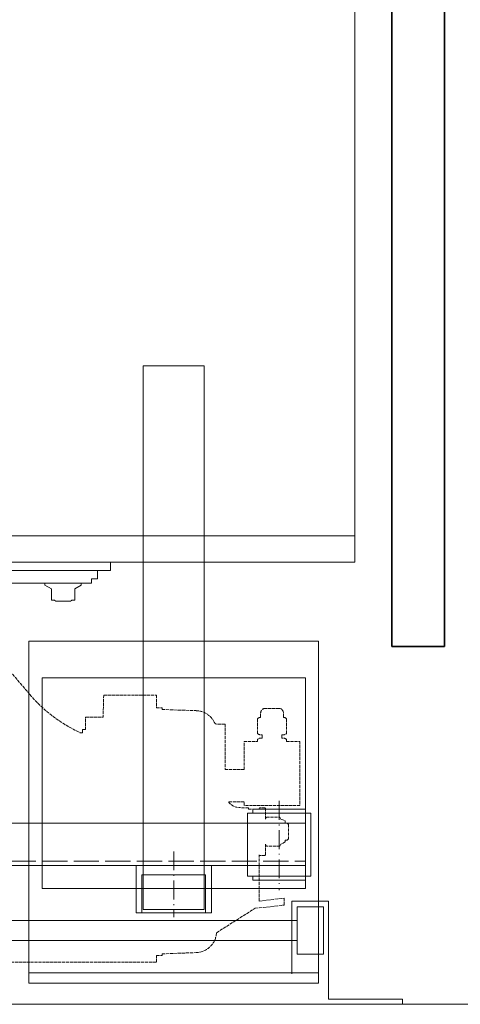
# Model space of a CAD drawing. Header units: millimetres. Extents: x 213386 to 506888, y 183055 to 450952.
# Tile 203 of 256: x 389453 to 389872, y 293207 to 294142. Entities that reach past the tile are written whole.
import ezdxf

# ---------------------------------------------------------------- set-up
doc = ezdxf.new("R2010")
doc.units = ezdxf.units.MM
doc.linetypes.add('ACAD_ISO02W100', pattern=[15, 12, -3])
doc.linetypes.add('ACAD_ISO10W100', pattern=[18.5, 12, -3, 0.5, -3])
for name, color, linetype, lineweight in [('CONT_25', 255, 'Continuous', 0), ('DASH_25', 255, 'ACAD_ISO02W100', 0), ('DASHD_25', 255, 'ACAD_ISO10W100', 0), ('NOVA', 255, 'Continuous', 0), ('NOVÁ TENKÁ', 255, 'Continuous', 0), ('ŽB', 255, 'Continuous', 0)]:
    doc.layers.add(name, color=color, linetype=linetype, lineweight=lineweight)

# ---------------------------------------------------------------- blocks, each defined once
blk = doc.blocks.new('T-0001231216_TravellingCableSupport_769652_0')
at = {"layer": 'CONT_25', "ltscale": 15}
for p, q in [((-4, 110), (-4, -110)), ((-4, 110), (0, 110)), ((0, 110), (0, -110)), ((-4, 75), (-180, 75)), ((-180, 75), (-180, -325)), ((-136, 75), (-176, 75)), ((-4, -110), (-136, -325)), ((0, -110), (-136, -325)), ((0, -110), (-4, -110)), ((-180, -325), (-136, -325)), ((-176, -325), (-176, -685)), ((-136, -325), (-136, -685)), ((-176, -629.99), (-186, -629.99)), ((-136, -629.99), (-126.68, -629.99)), ((-136, -685), (-176, -685))]:
    blk.add_line(p, q, dxfattribs=at)
at = {"layer": 'CONT_25', "ltscale": 2}
for p, q in [((-176, 75), (-176, -325)), ((-176, -524.25), (-221, -524.25)), ((-221, -595.75), (-221, -524.25)), ((-185, -529.75), (-221, -529.75)), ((-185, -590.25), (-185, -529.75)), ((-185, -590.25), (-221, -590.25)), ((-176, -595.75), (-221, -595.75))]:
    blk.add_line(p, q, dxfattribs=at)
at = {"layer": 'CONT_25', "ltscale": 1.5}
for p, q in [((-186.16, -635), (-190.16, -635)), ((-190.16, -635), (-190.16, -685)), ((-126.52, -630), (-186.16, -630)), ((-186.16, -630), (-186.16, -690)), ((-176.16, -630), (-186.16, -630)), ((-136.52, -630), (-126.52, -630)), ((-136, -629.99), (-126.56, -629.99)), ((-126.52, -630), (-126.52, -690)), ((-126.52, -635), (-122.52, -635)), ((-122.52, -635), (-122.52, -685)), ((-186.16, -685), (-190.16, -685)), ((-126.52, -690), (-186.16, -690)), ((-126.52, -685), (-122.52, -685))]:
    blk.add_line(p, q, dxfattribs=at)
at = {"layer": 'DASH_25', "ltscale": 2}
for p, q in [((-172, 75), (-172, -685)), ((-136, -325), (-136, 75))]:
    blk.add_line(p, q, dxfattribs=at)
at = {"layer": 'DASHD_25', "ltscale": 1.5}
for p, q in [((-162.74, -560), (-225.31, -560)), ((-114.83, -660), (-199.44, -660))]:
    blk.add_line(p, q, dxfattribs=at)
blk = doc.blocks.new('MX20_Planview')
at = {"layer": 'DASH_25', "ltscale": 0.25}
for p, q in [((58.22, 667.01), (58.22, 679.77)), ((58.22, 679.77), (119.22, 679.77)), ((119.22, 679.77), (119.22, 626.77)), ((35.42, 664.05), (31.14, 664.05)), ((36.62, 667.01), (50.86, 667.01)), ((56.36, 667.01), (58.22, 667.01)), ((132, 661.74), (133.59, 665.71)), ((133.59, 665.71), (136, 665.71)), ((136, 667.74), (137.2, 668.94)), ((136, 665.71), (136, 667.74)), ((137.2, 668.94), (150.8, 668.94)), ((150.8, 668.94), (152, 667.74)), ((152, 667.74), (152, 665.71)), ((152, 665.71), (153.61, 665.71)), ((153.61, 665.71), (156, 661.74)), ((207.3, 664.74), (213.81, 664.77)), ((209.91, 640.94), (207.3, 664.74)), ((216.81, 637.28), (213.81, 664.77)), ((26.94, 659.85), (26.94, 646.69)), ((55.16, 662.65), (52.06, 662.65)), ((130.14, 660.67), (132, 661.74)), ((130.14, 648.02), (130.14, 660.67)), ((156, 661.74), (157.86, 660.67)), ((157.86, 660.67), (157.86, 648.02)), ((122, 646.94), (121.5, 646.44)), ((121.5, 646.44), (121.5, 641.44)), ((132, 646.94), (122, 646.94)), ((132, 646.94), (130.14, 648.02)), ((157.86, 648.02), (156, 646.94)), ((156, 646.94), (166, 646.94)), ((166, 646.94), (166.5, 646.44)), ((166.5, 646.44), (166.5, 641.44)), ((35.42, 642.49), (31.14, 642.49)), ((36.62, 639.53), (50.86, 639.53)), ((55.16, 643.89), (52.06, 643.89)), ((56.36, 639.53), (58.22, 639.53)), ((58.22, 626.77), (58.22, 639.53)), ((121.5, 641.44), (122, 640.94)), ((122, 640.94), (122.65, 640.94)), ((122.65, 640.94), (122.58, 640.94)), ((122.65, 630.94), (122.65, 640.94)), ((166.5, 641.44), (166, 640.94)), ((209.91, 640.94), (166, 640.94)), ((240.03, 600.58), (216.81, 637.28)), ((85.01, 626.77), (58.22, 626.77)), ((85.01, 626.77), (85.01, 608.94)), ((115.71, 626.77), (115.71, 611.82)), ((119.22, 626.77), (115.71, 626.77)), ((121.39, 630.94), (121.2, 622.63)), ((121.39, 630.94), (122.65, 630.94)), ((122.65, 630.94), (122.58, 630.94)), ((42, 608.94), (85.01, 608.94)), ((42, 608.94), (42, 601.25)), ((27.95, 548.94), (29.08, 581.31)), ((260.05, 548.94), (258.92, 581.31)), ((260.05, 548.94), (258.92, 581.31)), ((14.25, 543.5), (26.5, 543.5)), ((14.25, 493.5), (14.25, 543.5)), ((26.5, 548.94), (27.95, 548.94)), ((26.5, 543.5), (26.5, 548.94)), ((261.5, 548.94), (260.05, 548.94)), ((261.5, 548.94), (260.05, 548.94)), ((261.5, 543.5), (261.5, 548.94)), ((261.5, 543.5), (268, 543.5)), ((268, -543.5), (268, 543.5)), ((14.25, 493.5), (35.1, 492.94)), ((35.1, 476.71), (35.1, 492.94)), ((47.1, 476.21), (35.6, 476.21)), ((47.1, 473.21), (47.1, 476.21)), ((50.02, 473.21), (47.1, 473.21)), ((50.02, 473.21), (50.02, 471.22)), ((13.84, 423.43), (-37.67, 379.54))]:
    blk.add_line(p, q, dxfattribs=at)
for centre, radius, start, end in [((31.14, 659.85), 4.2, 90, 180), ((40.59, 663.58), 5.25, 139.11761, 174.81528), ((46.89, 663.58), 5.25, 349.84147, 40.88239), ((60.33, 663.58), 5.25, 139.11761, 190.15853), ((31.14, 646.69), 4.2, 180, 270), ((40.59, 642.97), 5.25, 185.18472, 220.88239), ((46.89, 642.97), 5.25, 319.11761, 10.15853), ((60.33, 642.97), 5.25, 169.84147, 220.88239), ((107.21, 622.94), 14, 307.39164, 360), ((39, 601.25), 3, 288.03429, 360), ((238.93, 580.61), 20, 2, 86.84122), ((49.07, 580.61), 20, 117.19865, 178), ((-77.38, 530.07), 140.33, 310.54203, 335.20761), ((35.6, 476.71), 0.5, 180, 270)]:
    blk.add_arc(centre, radius, start, end, dxfattribs=at)
blk = doc.blocks.new('ev výtah')
at = {"layer": 'NOVÁ TENKÁ'}
for p, q in [((28910.44, 12972.41), (28910.44, 11297.41)), ((28935.44, 12947.41), (28935.44, 11297.41)), ((28890.44, 11862.8), (28890.44, 11547.41)), ((28902.44, 11861.91), (28902.44, 11529.41)), ((28885.11, 11585.41), (28888.72, 11591.66)), ((28888.72, 11591.66), (28890.44, 11591.66)), ((28874.07, 11582.41), (28873.44, 11581.32)), ((28873.44, 11581.32), (28873.44, 11567.49)), ((28874.44, 11582.41), (28874.07, 11582.41)), ((28885.11, 11585.41), (28874.44, 11585.41)), ((28874.44, 11582.41), (28874.44, 11585.41)), ((28874.07, 11566.41), (28873.44, 11567.49)), ((28874.44, 11566.41), (28874.07, 11566.41)), ((28874.44, 11563.41), (28874.44, 11566.41)), ((28874.44, 11563.41), (28885.11, 11563.41)), ((28885.11, 11563.41), (28888.72, 11557.16)), ((28888.72, 11557.16), (28890.44, 11557.16)), ((28894.44, 11547.41), (28890.44, 11547.41)), ((28894.44, 11541.91), (28894.44, 11547.41)), ((28894.44, 11541.91), (28902.44, 11541.91)), ((28910.44, 11529.41), (28902.44, 11529.41))]:
    blk.add_line(p, q, dxfattribs=at)
at = {"layer": 'NOVÁ TENKÁ', "ltscale": 0.25}
for p, q in [((28550.94, 11352.41), (28550.94, 11629.41)), ((28569.94, 11352.41), (28569.94, 11629.41)), ((28588.44, 11357.41), (28519.44, 11357.41)), ((28588.44, 11322.41), (28588.44, 11357.41)), ((28537.94, 11327.41), (28537.94, 11352.41)), ((28537.94, 11352.41), (28582.94, 11352.41)), ((28582.94, 11352.41), (28582.94, 11327.41)), ((28582.94, 11327.41), (28537.94, 11327.41)), ((28495.44, 11252.41), (28495.44, 11322.41)), ((28495.44, 11322.41), (28588.44, 11322.41)), ((28490.44, 11252.41), (28495.44, 11252.41))]:
    blk.add_line(p, q, dxfattribs=at)
at = {"layer": 'NOVÁ TENKÁ'}
for points in [[(28835.44, 11606.91), (28510.44, 11606.91), (28510.44, 11331.91), (28835.44, 11331.91)], [(28800.44, 11594.41), (28600.44, 11594.41), (28600.44, 11344.41), (28800.44, 11344.41)], [(28613.44, 11440.41), (28613.44, 11498.41), (28580.44, 11498.41), (28580.44, 11440.41)], [(29096.94, 11440.41), (29096.94, 11498.41), (28580.44, 11498.41), (28580.44, 11440.41)]]:
    blk.add_lwpolyline(points, close=True, dxfattribs=at)
for points in [[(28520.44, 11606.91), (28520.44, 11331.91)], [(28910.44, 11297.41), (29460.44, 11297.41), (29460.44, 11262.41)]]:
    blk.add_lwpolyline(points, dxfattribs=at)
at = {"layer": 'NOVÁ TENKÁ', "lineweight": 35}
blk.add_lwpolyline([(28830.44, 11262.41), (31290.44, 11262.41), (31290.44, 11212.41), (28830.44, 11212.41)], close=True, dxfattribs=at)
at = {"layer": 'NOVÁ TENKÁ', "rotation": 180}
blk.add_blockref('MX20_Planview', (28798.44, 12029.41), dxfattribs=at)
at = {"layer": 'NOVÁ TENKÁ'}
blk.add_blockref('T-0001231216_TravellingCableSupport_769652_0', (28798.44, 12029.41), dxfattribs=at)

msp = doc.modelspace()

# ---------------------------------------------------------------- linework, layer by layer
at = {"layer": 'NOVA'}
msp.add_line((389976.64, 293207.15), (387876.64, 293207.15), dxfattribs=at)
at = {"layer": 'ŽB'}
msp.add_line((389976.64, 293207.15), (389681.64, 293207.15), dxfattribs=at)

# ---------------------------------------------------------------- block references
at = {"layer": 'NOVÁ TENKÁ', "rotation": 90}
msp.add_blockref('ev výtah', (401069.05, 264716.72), dxfattribs=at)

doc.saveas('drawing.dxf')
